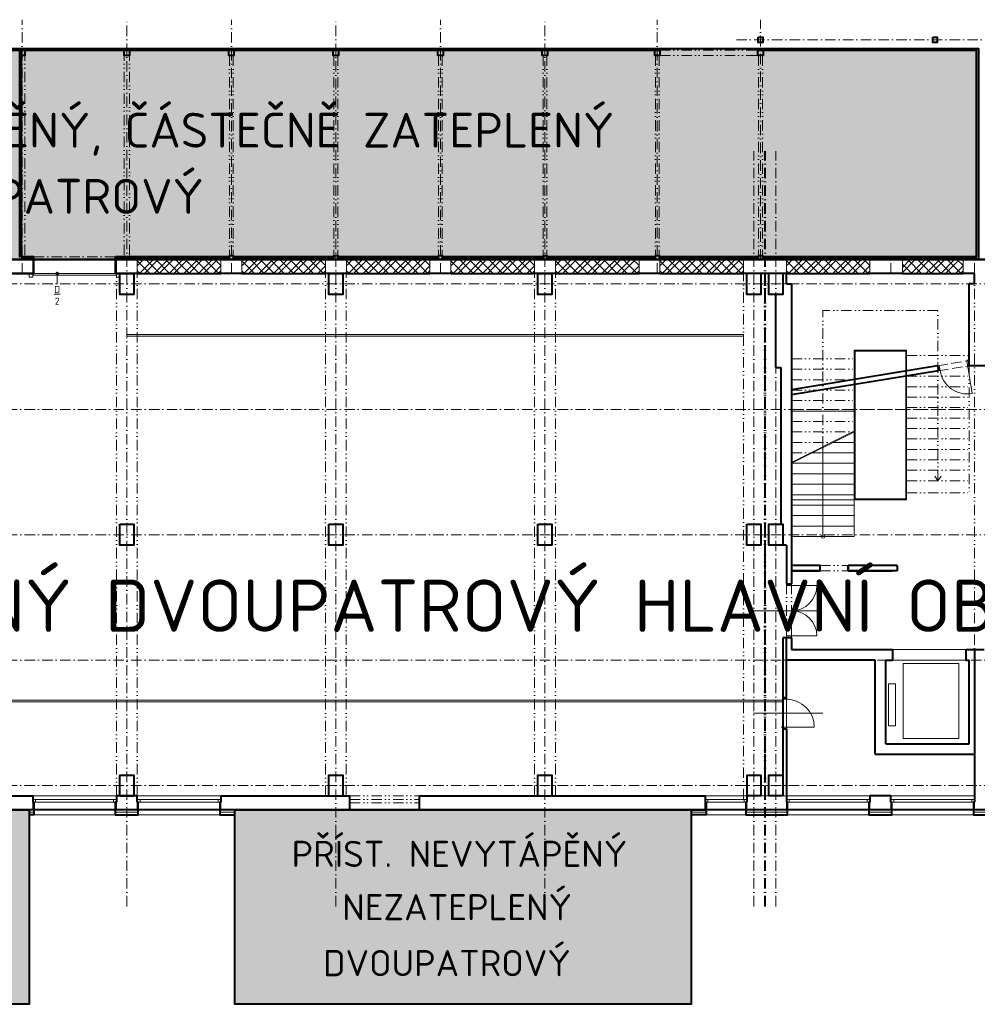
# Model space of a CAD drawing. Header units: metres. Extents: x -115250 to 1551995, y -140807 to 374743.
# Tile 145 of 205: x 63572 to 91057, y 288335 to 316606. Entities that reach past the tile are written whole.
import ezdxf
from ezdxf import colors
from ezdxf.entities.mleader import LeaderData, LeaderLine
from ezdxf.math import Vec2, Vec3

# ---------------------------------------------------------------- set-up
doc = ezdxf.new("R2010")
doc.units = ezdxf.units.M
doc.header["$LTSCALE"] = 100
for name, pattern in [('0101aČÁRKOVANÁ', [4, 3, -1]), ('0102aČERCHOVANÁ', [5.1, 3, -1, 0.1, -1]), ('0103aDVOJČERCHOVANÁ', [6.2, 3, -1, 0.1, -1, 0.1, -1])]:
    doc.linetypes.add(name, pattern=pattern)
for name, color, linetype, lineweight in [('010-dvere', 10, 'Continuous', 15), ('010-dvere bublina', 12, 'Continuous', 9), ('010-izolace EPS', 12, '0109IZOLACEEPS', 9), ('010-okno', 10, 'Continuous', 15), ('010-popis', 16, 'Continuous', 9), ('010-tenka', 10, 'Continuous', 15), ('010-tenka nad', 10, '0102aČERCHOVANÁ', 15), ('010-tlusta', 10, 'Continuous', 40), ('910-dvere', 7, 'Continuous', 15), ('910-okno nad rovinou řezu', 7, '0101aČÁRKOVANÁ', 15), ('910-osa', 8, '0102aČERCHOVANÁ', 9), ('910-popis', 3, 'Continuous', 9), ('910-tenka', 4, 'Continuous', 15), ('910-tenka nad', 4, '0103aDVOJČERCHOVANÁ', 15), ('910-tlusta', 6, 'Continuous', 40)]:
    doc.layers.add(name, color=color, linetype=linetype, lineweight=lineweight)
doc.layers.add('900-plocha', color=20, linetype='Continuous', lineweight=40, plot=False)
doc.styles.add('ISOCPEUR', font='isocpeur.ttf')
doc.styles.get("Standard").update_dxf_attribs({"font": 'isocpeur.ttf'})
doc.linetypes.add('0109IZOLACEEPS', pattern='A,1e-05,[2,atsunami.shx,S=0.4871,R=0,X=0,Y=0],-0.9742,[2,atsunami.shx,S=0.4871,R=180,X=0,Y=0],-1e-05', length=0.97422)

# ---------------------------------------------------------------- blocks, each defined once
blk = doc.blocks.new('_Dot')
at = {"color": 0, "linetype": 'ByBlock', "lineweight": -2}
blk.add_line((-0.5, 0), (-1, 0), dxfattribs=at)
at = {"color": 0, "linetype": 'ByBlock', "const_width": 0.5}
blk.add_lwpolyline([(-0.25, 0, 1), (0.25, 0, 1)], format="xyb", close=True, dxfattribs=at)

msp = doc.modelspace()

# ---------------------------------------------------------------- hatches: boundary and pattern name
at = {"layer": '010-popis', "transparency": 33554534}
h = msp.add_hatch(color=150, dxfattribs=at)
h.dxf.hatch_style = 1
h.paths.add_polyline_path([(42046.7, 315778), (91086.7, 315778), (91086.7, 309718), (42046.7, 309718)])
h.paths.add_polyline_path([(51446.7, 293918), (63846.7, 293918), (63846.7, 288335.2), (51446.7, 288335.2)])
h.paths.add_polyline_path([(69746.7, 293918), (82846.7, 293918), (82846.7, 288335.2), (69746.7, 288335.2)])
at = {"layer": '010-popis', "transparency": 33554687}
h = msp.add_hatch(dxfattribs=at)
h.set_pattern_fill('ZDIVO-STR_PEV', color=256, scale=100)
h.set_pattern_definition([(45, (-21299.7, 235858.67), (-212.132, 212.132), []), (45, (-21158.28, 235858.67), (-212.132, 212.132), []), (135, (-21299.7, 235858.67), (-141.42136, -141.42136), [])])
h.paths.add_polyline_path([(66947, 309718), (69347, 309718), (69347, 309318), (66947, 309318)])
h = msp.add_hatch(dxfattribs=at)
h.set_pattern_fill('ZDIVO-STR_PEV', color=256, scale=100)
h.set_pattern_definition([(45, (-18299.7, 235858.67), (-212.132, 212.132), []), (45, (-18158.28, 235858.67), (-212.132, 212.132), []), (135, (-18299.7, 235858.67), (-141.42136, -141.42136), [])])
h.paths.add_polyline_path([(69947, 309718), (72347, 309718), (72347, 309318), (69947, 309318)])
h = msp.add_hatch(dxfattribs=at)
h.set_pattern_fill('ZDIVO-STR_PEV', color=256, scale=100)
h.set_pattern_definition([(45, (-15299.7, 235858.67), (-212.132, 212.132), []), (45, (-15158.28, 235858.67), (-212.132, 212.132), []), (135, (-15299.7, 235858.67), (-141.42136, -141.42136), [])])
h.paths.add_polyline_path([(72947, 309718), (75347, 309718), (75347, 309318), (72947, 309318)])
h = msp.add_hatch(dxfattribs=at)
h.set_pattern_fill('ZDIVO-STR_PEV', color=256, scale=100)
h.set_pattern_definition([(45, (-12299.7, 235858.67), (-212.132, 212.132), []), (45, (-12158.28, 235858.67), (-212.132, 212.132), []), (135, (-12299.7, 235858.67), (-141.42136, -141.42136), [])])
h.paths.add_polyline_path([(75947, 309718), (78347, 309718), (78347, 309318), (75947, 309318)])
h = msp.add_hatch(dxfattribs=at)
h.set_pattern_fill('ZDIVO-STR_PEV', color=256, scale=100)
h.set_pattern_definition([(45, (-9299.7, 235858.67), (-212.132, 212.132), []), (45, (-9158.28, 235858.67), (-212.132, 212.132), []), (135, (-9299.7, 235858.67), (-141.42136, -141.42136), [])])
h.paths.add_polyline_path([(78947, 309718), (81347, 309718), (81347, 309318), (78947, 309318)])
h = msp.add_hatch(dxfattribs=at)
h.set_pattern_fill('ZDIVO-STR_PEV', color=256, scale=100)
h.set_pattern_definition([(45, (-6299.7, 235858.67), (-212.132, 212.132), []), (45, (-6158.28, 235858.67), (-212.132, 212.132), []), (135, (-6299.7, 235858.67), (-141.42136, -141.42136), [])])
h.paths.add_polyline_path([(81947, 309718), (84347, 309718), (84347, 309318), (81947, 309318)])
h = msp.add_hatch(dxfattribs=at)
h.set_pattern_fill('ZDIVO-STR_PEV', color=256, scale=100)
h.set_pattern_definition([(45, (-2670, 235858.67), (-212.132, 212.132), []), (45, (-2528.58, 235858.67), (-212.132, 212.132), []), (135, (-2670, 235858.67), (-141.42136, -141.42136), [])])
h.paths.add_polyline_path([(85576.7, 309718), (87976.7, 309718), (87976.7, 309318), (85576.7, 309318)])
h = msp.add_hatch(dxfattribs=at)
h.set_pattern_fill('ZDIVO-STR_PEV', color=256, scale=100)
h.set_pattern_definition([(45, (0, 235858.67), (-212.132, 212.132), []), (45, (141.42, 235858.67), (-212.132, 212.132), []), (135, (0, 235858.67), (-141.42136, -141.42136), [])])
h.paths.add_polyline_path([(88906.7, 309718), (90646.7, 309718), (90646.7, 309318), (88906.7, 309318)])

# ---------------------------------------------------------------- linework, layer by layer
at = {"color": 0, "flags": 128}
for points in [[(72892, 305504.1), (72890, 305504.1)], [(72892, 305289.1), (72890, 305289.1)], [(78546.1, 299850.1), (78546.1, 299848.1)], [(78546.1, 299635.1), (78546.1, 299633.1)]]:
    msp.add_lwpolyline(points, dxfattribs=at)
at = {"layer": '010-dvere'}
for p, q in [((66346.7, 309318), (63946.7, 309318)), ((63947, 309268), (66346.7, 309268))]:
    msp.add_line(p, q, dxfattribs=at)
msp.add_lwpolyline([(63947, 309318), (63947, 309218), (63847, 309218), (63847, 309318)], dxfattribs=at)
msp.add_lwpolyline([(66346.7, 309318), (66446.7, 309318), (66446.7, 309218), (66346.7, 309218)], close=True, dxfattribs=at)
at = {"layer": '010-izolace EPS', "ltscale": 0.8}
for p, q in [((63977, 309758), (63627.7, 309758)), ((66572, 309758), (66317, 309758)), ((69592, 309758), (66572, 309758)), ((72592, 309758), (69702.3, 309758)), ((75592, 309758), (72702.3, 309758)), ((78591.7, 309758), (75702, 309758)), ((81817.1, 309758), (78701.7, 309758)), ((84777.1, 309758), (81927.1, 309758)), ((91036.7, 309758), (84887.1, 309758))]:
    msp.add_line(p, q, dxfattribs=at)
at = {"layer": '010-izolace EPS', "ltscale": 1.4}
for p, q in [((63846.7, 293848), (63976.7, 293848)), ((66316.7, 293848), (66976.7, 293848)), ((69316.7, 293848), (69746.7, 293848)), ((82846.7, 293848), (83276.7, 293848)), ((84416.7, 293848), (85606.7, 293848)), ((87946.7, 293848), (88606.7, 293848)), ((90946.7, 293848), (91606.7, 293848))]:
    msp.add_line(p, q, dxfattribs=at)
at = {"layer": '010-okno'}
for p, q in [((63946.7, 294218), (66346.7, 294218)), ((63946.7, 294138), (66346.7, 294138)), ((64026.7, 294218), (64026.7, 294138)), ((66266.7, 294218), (66266.7, 294138)), ((66946.7, 294218), (69346.7, 294218)), ((66946.7, 294138), (69346.7, 294138)), ((67026.7, 294218), (67026.7, 294138)), ((69266.7, 294218), (69266.7, 294138)), ((83246.7, 294218), (84446.7, 294218)), ((83246.7, 294138), (84446.7, 294138)), ((83326.7, 294218), (83326.7, 294138)), ((84366.7, 294218), (84366.7, 294138)), ((85576.7, 294218), (87976.7, 294218)), ((85576.7, 294138), (87976.7, 294138)), ((85656.7, 294218), (85656.7, 294138)), ((87896.7, 294218), (87896.7, 294138)), ((88576.7, 294218), (90976.7, 294218)), ((88576.7, 294138), (90976.7, 294138)), ((88656.7, 294218), (88656.7, 294138)), ((90896.7, 294218), (90896.7, 294138))]:
    msp.add_line(p, q, dxfattribs=at)
at = {"layer": '010-tenka'}
for p, q in [((66947, 309718), (69347, 309718)), ((69947, 309718), (72347, 309718)), ((72947, 309718), (75347, 309718)), ((75947, 309718), (78347, 309718)), ((78947, 309718), (81347, 309718)), ((81947, 309718), (84347, 309718)), ((85576.7, 309718), (87976.7, 309718)), ((88906.7, 309718), (90646.7, 309718)), ((63976.7, 293778), (66316.7, 293778)), ((66976.7, 293778), (69316.7, 293778)), ((83276.7, 293778), (84416.7, 293778)), ((85606.7, 293778), (87946.7, 293778)), ((88606.7, 293778), (90946.7, 293778))]:
    msp.add_line(p, q, dxfattribs=at)
at = {"layer": '010-tenka nad'}
msp.add_line((63977, 309798), (66317, 309798), dxfattribs=at)
at = {"layer": '010-tlusta'}
for p, q in [((63977, 309798), (63627.7, 309798)), ((63977, 309318), (63977, 309798)), ((66572, 309798), (66317, 309798)), ((66317, 309318), (66317, 309798)), ((69592, 309798), (66572, 309798)), ((72592, 309798), (69702.3, 309798)), ((75592, 309798), (72702.3, 309798)), ((78591.7, 309798), (75702, 309798)), ((81817.1, 309798), (78701.7, 309798)), ((84777.1, 309798), (81927.1, 309798)), ((91036.7, 309798), (84887.1, 309798)), ((63947, 309318), (63977, 309318)), ((66347, 309318), (66317, 309318)), ((66947, 309318), (69347, 309318)), ((69947, 309318), (72347, 309318)), ((72947, 309318), (75347, 309318)), ((75947, 309318), (78347, 309318)), ((78947, 309318), (81347, 309318)), ((81947, 309318), (84347, 309318)), ((85576.7, 309318), (87976.7, 309318)), ((88906.7, 309318), (90646.7, 309318))]:
    msp.add_line(p, q, dxfattribs=at)
for points in [[(63946.7, 294138), (63976.7, 294138), (63976.7, 293918), (63976.7, 293778), (63846.7, 293778)], [(66346.7, 294138), (66316.7, 294138), (66316.7, 293918), (66316.7, 293778), (66946.7, 293778), (66976.7, 293778), (66976.7, 294138), (66946.7, 294138)], [(69346.7, 294138), (69316.7, 294138), (69316.7, 293918), (69316.7, 293778), (69746.7, 293778)], [(83246.7, 294138), (83276.7, 294138), (83276.7, 293918), (83276.7, 293778), (82846.7, 293778)], [(84446.7, 294138), (84416.7, 294138), (84416.7, 293918), (84416.7, 293778), (85576.7, 293778), (85606.7, 293778), (85606.7, 294138), (85576.7, 294138)], [(87976.7, 294138), (87946.7, 294138), (87946.7, 293918), (87946.7, 293778), (88568.1, 293778), (88576.7, 293778), (88606.7, 293778), (88606.7, 294138), (88576.7, 294138)], [(90976.7, 294138), (90946.7, 294138), (90946.7, 293918), (90946.7, 293778), (91576.7, 293778), (91606.7, 293778), (91606.7, 294138), (91576.7, 294138)]]:
    msp.add_lwpolyline(points, dxfattribs=at)
at = {"layer": '900-plocha'}
for points in [[(42046.7, 315778), (91086.7, 315778), (91086.7, 309718), (42046.7, 309718), (42046.7, 315778)], [(42046.7, 309718), (110026.7, 309718), (110026.7, 298418), (109876.7, 298418), (109876.7, 293918), (42046.7, 293918), (42046.7, 309718), (42046.7, 309718)]]:
    msp.add_lwpolyline(points, dxfattribs=at)
for points in [[(51446.7, 293918), (63846.7, 293918), (63846.7, 288335.2), (51446.7, 288335.2)], [(69746.7, 293918), (82846.7, 293918), (82846.7, 288335.2), (69746.7, 288335.2)]]:
    msp.add_lwpolyline(points, close=True, dxfattribs=at)
at = {"layer": '910-dvere'}
for p, q in [((90753.1, 306807.9), (90907, 305870.5)), ((89963.6, 306678.3), (89987.9, 306530.2)), ((85576.7, 300361), (86451.7, 300361)), ((84581, 299636), (86572.4, 299636)), ((85576.7, 298911), (86451.7, 298911)), ((85476.7, 296243), (85476.7, 297143)), ((85576.7, 297143), (85576.7, 296243)), ((85476.7, 297093), (85626.7, 297093)), ((84631, 296693), (86622.4, 296693)), ((85426.7, 296293), (86376.7, 296293))]:
    msp.add_line(p, q, dxfattribs=at)
for centre, radius, start, end in [((90777.4, 306659.9), 800, 189.32615, 279.32615), ((85726.7, 300361), 725, 270, 0), ((85726.7, 298911), 725, 0, 90), ((85576.7, 296293), 800, 0, 90)]:
    msp.add_arc(centre, radius, start, end, dxfattribs=at)
at = {"layer": '910-okno nad rovinou řezu'}
for p, q in [((88576.7, 309318), (88576.7, 309718)), ((90976.7, 309318), (90976.7, 309718)), ((89914.3, 306670.2), (90753.1, 306807.9)), ((89938.6, 306522.1), (90777.4, 306659.9))]:
    msp.add_line(p, q, dxfattribs=at)
at = {"layer": '910-osa'}
for p, q in [((63647, 309318), (63647, 316606)), ((66647, 291146.2), (66647, 316606)), ((69647, 309318), (69647, 316606)), ((72647, 291146.2), (72647, 316606)), ((75647, 309318), (75647, 316606)), ((78646.7, 291146.2), (78646.7, 316606)), ((81872.1, 309318), (81872.1, 316606)), ((84832.1, 309718), (84832.1, 316606)), ((84141.2, 316028), (95845.9, 316028)), ((66646.7, 291146.2), (66646.7, 312827.3)), ((72646.7, 291146.2), (72646.7, 312827.3)), ((78646.7, 291146.2), (78646.7, 312827.3)), ((84646.7, 291146.2), (84646.7, 312827.3)), ((84946.7, 291146.2), (84946.7, 312827.3)), ((84976.7, 291146.2), (84976.7, 312827.3)), ((85276.7, 291146.2), (85276.7, 312827.3)), ((84777.1, 309838), (84887.1, 309838)), ((84832.1, 309158.6), (84832.1, 309318)), ((40251.2, 309018), (114311.8, 309018)), ((40251.2, 305418), (114311.8, 305418)), ((85776.7, 305418), (90976.7, 305418)), ((40251.2, 301818), (114311.8, 301818)), ((40251.2, 298218), (90726.7, 298218)), ((90876.7, 298218), (114461.8, 298218)), ((40251.2, 294618), (114311.8, 294618))]:
    msp.add_line(p, q, dxfattribs=at)
at = {"layer": '910-tenka'}
for p, q in [((63347, 309718), (63946.3, 309718)), ((63572, 309798), (63572, 309718)), ((63627.7, 309798), (63627.7, 309718)), ((63946.3, 309718), (63946.3, 309318)), ((66346.3, 309718), (66346.5, 309318)), ((66346.7, 309718), (66946.7, 309718)), ((69347, 309718), (66947, 309718)), ((66947, 309718), (69347, 309718)), ((66947, 309718), (66947, 309318)), ((69347, 309718), (69347.2, 309318)), ((69347, 309717.8), (69947, 309718)), ((72347, 309718), (69947, 309718)), ((69947, 309718), (72347, 309718)), ((69947, 309718), (69947, 309318)), ((72347, 309718), (72347.2, 309318)), ((72347, 309718), (72947, 309718)), ((75347, 309718), (72947, 309718)), ((72947, 309718), (75347, 309718)), ((72947, 309718), (72947, 309318)), ((75347, 309718), (75347.2, 309318)), ((75347, 309718), (75947, 309718)), ((78347, 309718), (75947, 309718)), ((75947, 309718), (78347, 309718)), ((75947, 309718), (75947, 309318)), ((78347, 309718), (78347.2, 309318)), ((78347, 309718), (78947, 309718)), ((81347, 309718), (78947, 309718)), ((78947, 309718), (81347, 309718)), ((78947, 309718), (78947, 309318)), ((81347, 309718), (81347.2, 309318)), ((81347, 309718), (81947, 309718)), ((81947, 309718), (84347, 309718)), ((81947, 309718), (84347, 309718)), ((81947, 309718), (81947, 309318)), ((84347, 309718), (84347.2, 309318)), ((84347, 309718), (85576.7, 309718)), ((85576.7, 309718), (87976.7, 309718)), ((85576.7, 309718), (85576.7, 309318)), ((87976.7, 309718), (87976.9, 309318)), ((87976.7, 309717.6), (88906.7, 309717.6)), ((88906.7, 309718), (88906.7, 309318)), ((90646.7, 309718), (90646.7, 309318)), ((90646.7, 309718), (91036.7, 309718)), ((91036.7, 309798), (91036.7, 309718)), ((66946.7, 309318), (69347, 309318)), ((66947, 309318), (69347.2, 309318)), ((69946.7, 309318), (72347, 309318)), ((69947, 309318), (72347.2, 309318)), ((72946.7, 309320.3), (75347, 309320.3)), ((72947, 309318), (75347.2, 309318)), ((75946.7, 309318), (78347, 309318)), ((75947, 309318), (78347.2, 309318)), ((81347, 309318), (78947, 309318)), ((78947, 309318), (81347.2, 309318)), ((84347, 309318), (81947, 309318)), ((81947, 309318), (84347.2, 309318)), ((85576.7, 309318), (87976.9, 309318)), ((87526.7, 307118), (89026.7, 307118)), ((87526.7, 307118), (87526.7, 301768)), ((89026.7, 302820), (89026.7, 307118)), ((85726.7, 305368), (87526.7, 305368)), ((87551.7, 304807.1), (85726.7, 303894.6)), ((87551.7, 304786.5), (85726.7, 303874)), ((86626.7, 301768), (86626.7, 304344.6)), ((86914.6, 304468), (87551.7, 304468)), ((86314.6, 304168), (87551.7, 304168)), ((85726.7, 303868), (87526.7, 303868)), ((85726.7, 303568), (87526.7, 303568)), ((85726.7, 303268), (87526.7, 303268)), ((85726.7, 302968), (87526.7, 302968)), ((85726.7, 302820), (89026.7, 302820)), ((85726.7, 302668), (87526.7, 302668)), ((85726.7, 302368), (87526.7, 302368)), ((85726.7, 302068), (87526.7, 302068)), ((85726.7, 301768), (87526.7, 301768)), ((88626.7, 298518), (90726.7, 298518)), ((88626.7, 298218), (90726.7, 298218)), ((88926.7, 295968), (88926.7, 298118)), ((88926.7, 298118), (90526.7, 298118)), ((90526.7, 295968), (90526.7, 298118)), ((88507.3, 297534), (88707.3, 297534)), ((88507.3, 296334), (88507.3, 297534)), ((88707.3, 297534), (88707.3, 296334)), ((88707.3, 296334), (88507.3, 296334)), ((88926.7, 295968), (90526.7, 295968)), ((63946.7, 294318), (66346.7, 294318)), ((66946.7, 294318), (69346.7, 294318)), ((83246.7, 294318), (84446.7, 294318)), ((84846.7, 294318), (90976.7, 294318)), ((63946.7, 294138), (63946.7, 293918)), ((66346.7, 293918), (66346.7, 294138)), ((66946.7, 294138), (66946.7, 293918)), ((69346.7, 293918), (69346.7, 294138)), ((84446.7, 294138), (84446.7, 293918)), ((85576.7, 293918), (85576.7, 294138)), ((87976.7, 294138), (87976.7, 293918)), ((88576.7, 293918), (88576.7, 294138)), ((90976.7, 294138), (90976.7, 293918)), ((63946.7, 293918), (63846.7, 293918)), ((66946.7, 293918), (66346.7, 293918)), ((69746.7, 293918), (69346.7, 293918)), ((84446.7, 293918), (85576.7, 293918)), ((87976.7, 293918), (88576.7, 293918)), ((90976.7, 293918), (91576.7, 293918))]:
    msp.add_line(p, q, dxfattribs=at)
for points in [[(66647, 307518), (84346.7, 307518), (84346.7, 307568), (66647, 307568)], [(87551.7, 302845), (89001.7, 302845), (89001.7, 307093), (87551.7, 307093)], [(42446.7, 297018), (85476.7, 297018), (85476.7, 297068), (42446.7, 297068)]]:
    msp.add_lwpolyline(points, close=True, dxfattribs=at)
for points in [[(63846.7, 293918), (63846.7, 288335.2)], [(69746.7, 293918), (69746.7, 288335.2)], [(82846.7, 293918), (82846.7, 288335.2)]]:
    msp.add_lwpolyline(points, dxfattribs=at)
msp.add_circle((86626.7, 301768), 50, dxfattribs=at)
at = {"layer": '910-tenka nad', "linetype": '0103aDVOJČERCHOVANÁ'}
for p, q in [((63722, 315728), (63722, 309718)), ((66572, 315728), (66572, 309718)), ((66722, 315728), (66722, 309718)), ((69592, 315578), (69592, 309718)), ((69702, 315578), (69702, 309718)), ((72592, 315578), (72592, 309718)), ((72702, 315578), (72702, 309718)), ((75592, 315578), (75592, 309718)), ((75702, 315578), (75702, 309718)), ((78591.7, 315578), (78591.7, 309718)), ((78701.7, 315578), (78701.7, 309718)), ((81797.1, 315778), (84907.1, 315778)), ((81817.1, 315578), (81817.1, 309718)), ((81927.1, 315578), (81927.1, 309718)), ((81947.1, 315728), (84757.1, 315728)), ((81947.1, 315578), (84757.1, 315578)), ((84777.1, 315578), (84777.1, 309718)), ((84887.1, 315578), (84887.1, 309718)), ((63947, 309318), (66346.3, 309318)), ((66346.7, 294318), (66346.7, 309318)), ((66946.7, 294318), (66946.7, 309318)), ((72346.7, 294318), (72346.7, 309318)), ((72946.7, 294318), (72946.7, 309318)), ((78346.7, 294318), (78346.7, 309318)), ((78946.7, 294318), (78946.7, 309318)), ((84346.7, 294218), (84346.7, 309318)), ((84946.7, 294318), (84946.7, 309318)), ((84976.7, 294318), (84976.7, 309318)), ((90976.7, 294318), (90976.7, 309318)), ((89926.7, 308253.9), (86626.7, 308253.9)), ((86626.7, 304344.6), (86626.7, 308253.9)), ((89926.7, 303368), (89926.7, 308253.9)), ((85726.7, 306868), (87526.7, 306868)), ((89026.7, 306968), (90826.7, 306968)), ((85726.7, 306568), (87526.7, 306568)), ((90826.7, 306668), (90826.7, 303018)), ((85726.7, 306268), (87526.7, 306268)), ((89026.7, 306368), (90826.7, 306368)), ((85726.7, 305968), (87526.7, 305968)), ((89026.7, 306068), (90826.7, 306068)), ((85726.7, 305668), (87526.7, 305668)), ((89026.7, 305768), (90826.7, 305768)), ((89026.7, 305468), (90826.7, 305468)), ((85726.7, 305068), (87526.7, 305068)), ((89026.7, 305168), (90826.7, 305168)), ((85726.7, 304768), (87526.7, 304768)), ((89026.7, 304868), (90826.7, 304868)), ((89026.7, 304568), (90826.7, 304568)), ((85726.7, 304468), (86914.6, 304468)), ((89026.7, 304268), (90826.7, 304268)), ((85726.7, 304168), (86314.6, 304168)), ((89026.7, 303968), (90826.7, 303968)), ((89026.7, 303668), (90826.7, 303668)), ((89026.7, 303368), (90826.7, 303368)), ((89926.7, 303368), (89833.3, 303502.9)), ((89926.7, 303368), (90020.1, 303502.9)), ((89026.7, 303018), (90826.7, 303018)), ((86547.7, 300936), (87347.7, 300936)), ((86547.7, 300786), (87347.7, 300786)), ((85576.7, 300411), (85576.7, 298861)), ((85726.7, 300411), (85726.7, 298861)), ((73046.7, 294318), (75046.7, 294318)), ((73046.7, 294218), (75046.7, 294218)), ((73046.7, 294118), (75046.7, 294118)), ((73046.7, 293918), (75046.7, 293918))]:
    msp.add_line(p, q, dxfattribs=at)
at = {"layer": '910-tenka nad'}
for p, q in [((88906.7, 309718), (90646.7, 309718)), ((63946.3, 309318), (66346.5, 309318)), ((63946.3, 309318), (66346.3, 309318)), ((66947, 309318), (69347, 309318)), ((69947, 309318), (72347, 309318)), ((72947, 309318), (75347, 309318)), ((75947, 309318), (78347, 309318)), ((78947, 309318), (81347, 309318)), ((81947, 309318), (84347, 309318)), ((85576.7, 309318), (87976.7, 309318)), ((88906.7, 309318), (90646.7, 309318))]:
    msp.add_line(p, q, dxfattribs=at)
at = {"layer": '910-tlusta'}
for p, q in [((54022, 315778), (81797.1, 315778)), ((54022, 315728), (81947.1, 315728)), ((63572, 309798), (63572, 315778)), ((63627.7, 309798), (63627.7, 315778)), ((81797.1, 315728), (81797.1, 315778)), ((84757.1, 315728), (91036.7, 315728)), ((84907.1, 315778), (91086.7, 315778)), ((84907.1, 315728), (84907.1, 315778)), ((91036.7, 309798), (91036.7, 315728)), ((91576.7, 309718), (91036.7, 309718)), ((63347, 309318), (63947, 309318)), ((63947, 309318), (63347, 309318)), ((66346.3, 309318), (66446.7, 309318)), ((66947, 309318), (66347, 309318)), ((66947, 309318), (66846.7, 309318)), ((69947, 309318), (69347, 309318)), ((69947, 309318), (69347, 309318)), ((72446.7, 309318), (72347, 309318)), ((72947, 309318), (72347, 309318)), ((72947, 309318), (72846.7, 309318)), ((75946.7, 309318), (75346.7, 309318)), ((75946.7, 309318), (75346.7, 309318)), ((78446.7, 309318), (78347, 309318)), ((78947, 309318), (78347, 309318)), ((78947, 309318), (78846.7, 309318)), ((81947, 309318), (81347, 309318)), ((81947, 309318), (81347, 309318)), ((85476.7, 309318), (84347, 309318)), ((85576.7, 309318), (84347, 309318)), ((85576.7, 309018), (85576.7, 309318)), ((85577, 309018), (85577, 309318)), ((88906.7, 309318), (87976.9, 309318)), ((88576.9, 309318), (87976.9, 309318)), ((90976.7, 309318), (90646.7, 309318)), ((90976.7, 309018), (90976.7, 309318)), ((90976.7, 309018), (90976.7, 309318)), ((85576.7, 309018), (85726.7, 309018)), ((85726.7, 309018), (85726.7, 300411)), ((90976.7, 309018), (90826.7, 309018)), ((90826.7, 306668), (90826.7, 309018)), ((85276.7, 306618), (85276.7, 308718)), ((90826.7, 306820), (90753.1, 306807.9)), ((85276.7, 306618), (85426.7, 306618)), ((85426.7, 302118), (85426.7, 306618)), ((89914.3, 306670.2), (85726.7, 305982.4)), ((89938.6, 306522.1), (85726.7, 305830.4)), ((89914.3, 306670.2), (89938.6, 306522.1)), ((90826.7, 306668), (90777.4, 306659.9)), ((91276.7, 306668), (90826.7, 306668)), ((85576.7, 301518), (85576.7, 300411)), ((86547.7, 300936), (85726.7, 300936)), ((86547.7, 300786), (86547.7, 300936)), ((88755.9, 300936), (87347.7, 300936)), ((87347.7, 300936), (87347.7, 300786)), ((87347.7, 300786), (87347.7, 300936)), ((88755.9, 300936), (88755.9, 300786)), ((85726.7, 300786), (86547.7, 300786)), ((86547.7, 300786), (85726.7, 300786)), ((88755.9, 300786), (87347.7, 300786)), ((87347.7, 300786), (88626.7, 300786)), ((85576.7, 300411), (85726.7, 300411)), ((85476.7, 298861), (85476.7, 294318)), ((85726.7, 298861), (85476.7, 298861)), ((85576.7, 297143), (85576.7, 298861)), ((85726.7, 298861), (85726.7, 298518)), ((85726.7, 298518), (88626.7, 298518)), ((88626.7, 298518), (88626.7, 298218)), ((90726.7, 298518), (91251.7, 298518)), ((90726.7, 298518), (90726.7, 298218)), ((88126.7, 298218), (85576.7, 298218)), ((88126.7, 295518), (88126.7, 298218)), ((88426.7, 298218), (88626.7, 298218)), ((88426.7, 295818), (88426.7, 298218)), ((90726.7, 298218), (90826.7, 298218)), ((90826.7, 295818), (90826.7, 298218)), ((85476.7, 297143), (85576.7, 297143)), ((85476.7, 296243), (85576.7, 296243)), ((85576.7, 296243), (85576.7, 294138)), ((88426.7, 295818), (90826.7, 295818)), ((88126.7, 295518), (90976.7, 295518)), ((84446.7, 294918), (84446.7, 294138)), ((60346.7, 294318), (63946.7, 294318)), ((63946.7, 294318), (63946.7, 294138)), ((66446.7, 294318), (66846.7, 294318)), ((69346.7, 294318), (73046.7, 294318)), ((69346.7, 294318), (69346.7, 294138)), ((73046.7, 293918), (73046.7, 294318)), ((75046.7, 294318), (83246.7, 294318)), ((75046.7, 293918), (75046.7, 294318)), ((83246.7, 294318), (83246.7, 293918)), ((60346.7, 293918), (63846.7, 293918)), ((69746.7, 293918), (73046.7, 293918)), ((75046.7, 293918), (83246.7, 293918))]:
    msp.add_line(p, q, dxfattribs=at)
for points in [[(84767.1, 316108), (84897.1, 316108), (84897.1, 315948), (84767.1, 315948)], [(89777.1, 316108), (89907.1, 316108), (89907.1, 315948), (89777.1, 315948)], [(63572, 315728), (63722, 315728), (63722, 315578), (63572, 315578)], [(66572, 315728), (66722, 315728), (66722, 315578), (66572, 315578)], [(69572, 315728), (69722, 315728), (69722, 315578), (69572, 315578)], [(72572, 315728), (72722, 315728), (72722, 315578), (72572, 315578)], [(75572, 315728), (75722, 315728), (75722, 315578), (75572, 315578)], [(78571.7, 315728), (78721.7, 315728), (78721.7, 315578), (78571.7, 315578)], [(81797.1, 315728), (81947.1, 315728), (81947.1, 315578), (81797.1, 315578)], [(84757.1, 315728), (84907.1, 315728), (84907.1, 315578), (84757.1, 315578)], [(69592, 309838), (69702, 309838), (69702, 309718), (69592, 309718)], [(72592, 309838), (72702, 309838), (72702, 309718), (72592, 309718)], [(75592, 309838), (75702, 309838), (75702, 309718), (75592, 309718)], [(78591.7, 309838), (78701.7, 309838), (78701.7, 309718), (78591.7, 309718)], [(81817.1, 309838), (81927.1, 309838), (81927.1, 309718), (81817.1, 309718)], [(84777.1, 309838), (84887.1, 309838), (84887.1, 309718), (84777.1, 309718)], [(66446.7, 309318), (66846.7, 309318), (66846.7, 308718), (66446.7, 308718)], [(72446.7, 309318), (72846.7, 309318), (72846.7, 308718), (72446.7, 308718)], [(78446.7, 309318), (78846.7, 309318), (78846.7, 308718), (78446.7, 308718)], [(66446.7, 302118), (66846.7, 302118), (66846.7, 301518), (66446.7, 301518)], [(72446.7, 302118), (72846.7, 302118), (72846.7, 301518), (72446.7, 301518)], [(78446.7, 302118), (78846.7, 302118), (78846.7, 301518), (78446.7, 301518)], [(84446.7, 302118), (84846.7, 302118), (84846.7, 301518), (84446.7, 301518)]]:
    msp.add_lwpolyline(points, close=True, dxfattribs=at)
for points in [[(84846.7, 309318), (84846.7, 308718), (84446.7, 308718), (84446.7, 309318)], [(85476.7, 309318), (85476.7, 308718), (85076.7, 308718), (85076.7, 309318)], [(85576.7, 301518), (85076.7, 301518), (85076.7, 302118), (85476.7, 302118), (85476.7, 301518)], [(90976.7, 298518), (90976.7, 294138)], [(66446.7, 294318), (66446.7, 294918), (66846.7, 294918), (66846.7, 294318)], [(72446.7, 294318), (72446.7, 294918), (72846.7, 294918), (72846.7, 294318)], [(78446.7, 294318), (78446.7, 294918), (78846.7, 294918), (78846.7, 294318)], [(84446.7, 294918), (84846.7, 294918), (84846.7, 294318), (84446.7, 294318)], [(85476.7, 294318), (85076.7, 294318), (85076.7, 294918), (85476.7, 294918)], [(66946.7, 294138), (66946.7, 294318), (66346.7, 294318), (66346.7, 294138)], [(88576.7, 294138), (88576.7, 294318), (87976.7, 294318), (87976.7, 294138)]]:
    msp.add_lwpolyline(points, dxfattribs=at)

# ---------------------------------------------------------------- texts
at = {"layer": '910-popis'}
for s, height, p in [('PŘÍSTAVEK NEVYTÁPĚNÝ, ČÁSTEČNĚ ZATEPLENÝ', 1000, (49703, 312933.5)), ('JEDNOPATROVÝ', 1000, (58956, 311033.5)), ('ZATEPLOVANÝ DVOUPATROVÝ HLAVNÍ OBJEKT', 1500, (51331.3, 299030.3)), ('PŘÍST. NEVYTÁPĚNÝ', 750, (71376.2, 292279.5)), ('NEZATEPLENÝ', 750, (72830.6, 290748.8)), ('DVOUPATROVÝ', 750, (72278.3, 289142.9))]:
    msp.add_text(s, height=height, dxfattribs=at).set_placement(p)

# ---------------------------------------------------------------- leaders
at = {"layer": '010-dvere bublina'}
ml = msp.add_multileader_mtext('Standard', dxfattribs=at)
ml.set_content('{\\LD\\P}2', color=256, style='ISOCPEUR')
ml.set_leader_properties(color=256, linetype='ByLayer', lineweight=-1)
ml.set_arrow_properties(name='DOT')
ml.build(insert=Vec2(0, 0))
ml.multileader.update_dxf_attribs({"has_text_frame": 1, "text_attachment_direction": 1, "text_left_attachment_type": 2, "text_right_attachment_type": 2, "dogleg_length": 0.0018, "arrow_head_size": 100, "scale": 200})
ctx = ml.context
ctx.base_point, ctx.scale, ctx.char_height, ctx.arrow_head_size, ctx.landing_gap_size, ctx.plane_origin = Vec3(64649, 308377.8), 200, 200, 100, 50, Vec3(67082.5, 308918.1)
ctx.left_attachment, ctx.right_attachment, ctx.text_align_type = 2, 2, 1
notes = []
notes.append((ctx, [(1, (1, 1, 0), (64649, 309011.1), (-1, 0), 0, [(0, [(64649, 309318)], 0, [])])]))
ctx.mtext.insert, ctx.mtext.alignment, ctx.mtext.flow_direction = Vec3(64649, 308961.1), 2, 5
for ctx, leaders in notes:
    for number, flags, end, landing, length, lines in leaders:
        leader = LeaderData()
        leader.index, (leader.has_last_leader_line, leader.has_dogleg_vector, leader.attachment_direction) = number, flags
        leader.last_leader_point, leader.dogleg_vector, leader.dogleg_length = Vec3(end), Vec3(landing), length
        for number, points, colour, breaks in lines:
            line = LeaderLine()
            line.index, line.vertices, line.color, line.breaks = number, Vec3.list(points), colors.encode_raw_color(colour), breaks
            leader.lines.append(line)
        ctx.leaders.append(leader)

doc.saveas('drawing.dxf')
